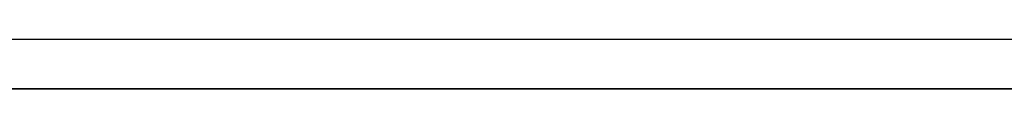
# Model space of a CAD drawing. Header units: millimetres. Extents: x 2886542 to 7567581, y -792623 to 134766.
# Tile 105 of 256: x 3800354 to 3815165, y -175096 to -174346. Entities that reach past the tile are written whole.
import ezdxf

# ---------------------------------------------------------------- set-up
doc = ezdxf.new("R2010")
doc.units = ezdxf.units.MM
doc.layers.add('Text obecně', color=7, linetype='Continuous', lineweight=25)

msp = doc.modelspace()

# ---------------------------------------------------------------- linework, layer by layer
at = {"layer": 'Text obecně'}
for p, q in [((3798867.8, -174346.2), (3830367, -174346.2)), ((3829617, -175096.2), (3798867.8, -175096.2)), ((3798867.8, -175096.2), (3829617, -175096.2)), ((3798867.8, -175096.2), (3829617, -175096.2)), ((3799617.7, -175096.2), (3829617, -175096.2))]:
    msp.add_line(p, q, dxfattribs=at)

doc.saveas('drawing.dxf')
